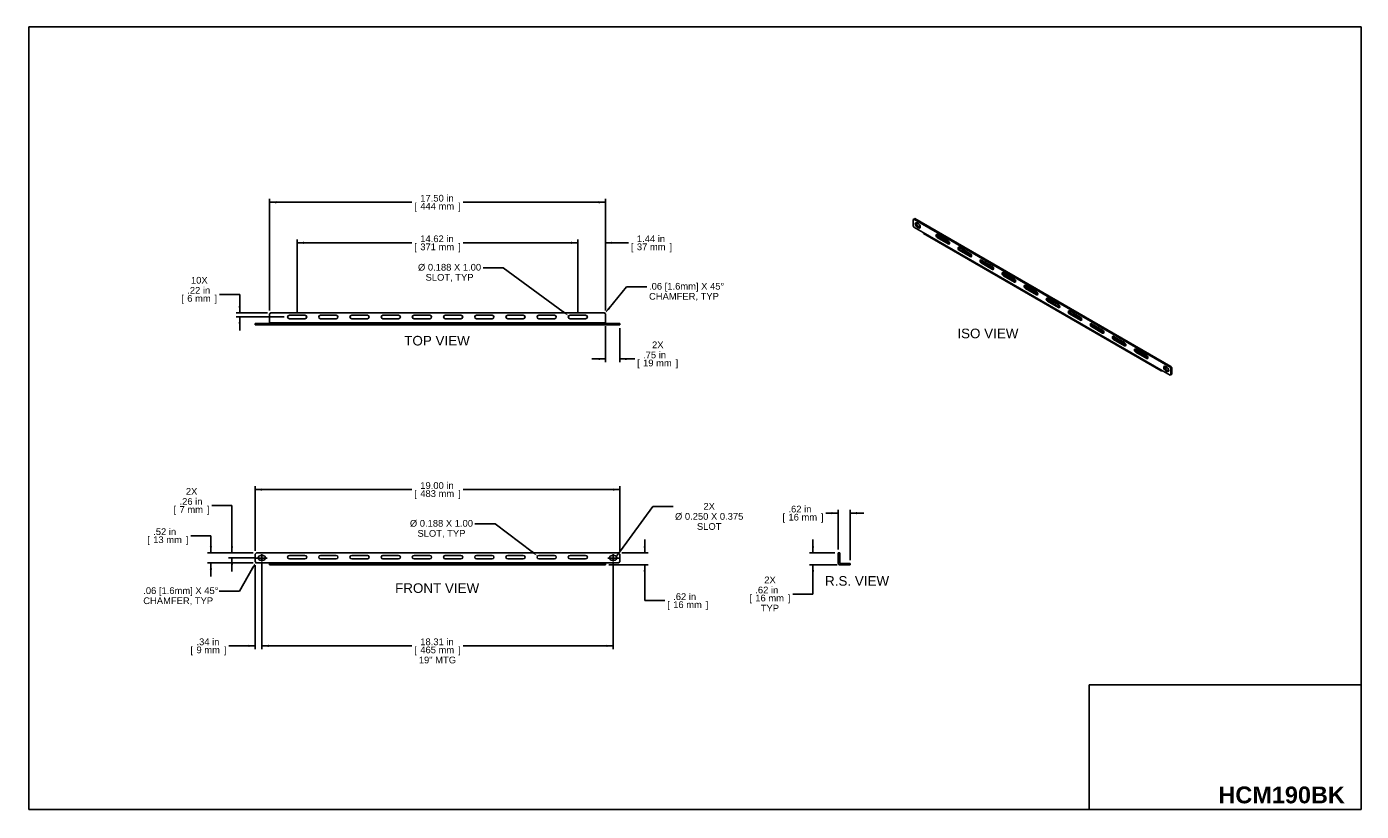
# Model space of a CAD drawing. Header units: inches. Extents: x 0 to 69.5, y 0 to 40.9.
import ezdxf
from ezdxf import colors
from ezdxf.entities.mleader import LeaderData, LeaderLine
from ezdxf.enums import TextEntityAlignment as Align
from ezdxf.lldxf.tags import DXFTag
from ezdxf.math import Vec2, Vec3

# ---------------------------------------------------------------- set-up
doc = ezdxf.new("R2010")
doc.units = ezdxf.units.IN
doc.header["$MEASUREMENT"] = 0
doc.layers.add('COM57141-1', color=7, linetype='Continuous')
doc.layers.add('Default', color=7, linetype='Continuous')
doc.styles.add('SEACAD_Arial', font='arial.ttf')
tags = doc.linetypes.add('CENTER2', pattern=[1.125, 0.75, -0.125, 0.125, -0.125]).pattern_tags.tags
tags[10:11] = [DXFTag(74, 4), DXFTag(75, 0), DXFTag(340, '0'), DXFTag(46, 0.0), DXFTag(50, 0.0), DXFTag(44, 0.0), DXFTag(45, 0.0)]
tags[8:9] = [DXFTag(74, 4), DXFTag(75, 0), DXFTag(340, '0'), DXFTag(46, 0.0), DXFTag(50, 0.0), DXFTag(44, 0.0), DXFTag(45, 0.0)]
tags[6:7] = [DXFTag(74, 4), DXFTag(75, 0), DXFTag(340, '0'), DXFTag(46, 0.0), DXFTag(50, 0.0), DXFTag(44, 0.0), DXFTag(45, 0.0)]
tags[4:5] = [DXFTag(74, 4), DXFTag(75, 0), DXFTag(340, '0'), DXFTag(46, 0.0), DXFTag(50, 0.0), DXFTag(44, 0.0), DXFTag(45, 0.0)]
tags = doc.linetypes.add('HIDDEN2', pattern=[0.1875, 0.125, -0.0625]).pattern_tags.tags
tags[6:7] = [DXFTag(74, 4), DXFTag(75, 0), DXFTag(340, '0'), DXFTag(46, 0.0), DXFTag(50, 0.0), DXFTag(44, 0.0), DXFTag(45, 0.0)]
tags[4:5] = [DXFTag(74, 4), DXFTag(75, 0), DXFTag(340, '0'), DXFTag(46, 0.0), DXFTag(50, 0.0), DXFTag(44, 0.0), DXFTag(45, 0.0)]
doc.dimstyles.new('WEB', dxfattribs={"dimtxt": 0.35, "dimasz": 0.35, "dimexe": 0.175, "dimexo": 0.175, "dimgap": 0.0875, "dimtad": 0, "dimtih": 1, "dimtoh": 1, "dimzin": 4, "dimdsep": 46, "dimtxsty": 'SEACAD_Arial', "dimblk1": '_SE_FILLED', "dimblk2": '_SE_FILLED', "dimsah": 1, "dimcen": 0.175, "dimadec": 0, "dimazin": 0, "dimtfac": 0.8, "dimtdec": 0, "dimtofl": 0, "dimtmove": 0, "dimatfit": 3, "dimfxl": 1, "dimtolj": 1, "dimtzin": 4, "dimarcsym": 0})

# ---------------------------------------------------------------- blocks, each defined once
blk = doc.blocks.new('SEANNOT_GROUP1')
at = {"layer": 'Default', "color": 7, "linetype": 'CENTER2'}
blk.add_line((12.253, 13.394), (12.253, 13.006), dxfattribs=at)
blk = doc.blocks.new('SEANNOT_GROUP2')
at = {"layer": 'Default', "color": 7, "linetype": 'CENTER2'}
blk.add_line((11.964, 13.182), (12.54, 13.182), dxfattribs=at)
blk = doc.blocks.new('SEANNOT_GROUP3')
at = {"layer": 'Default', "color": 7, "linetype": 'CENTER2'}
blk.add_line((30.565, 13.394), (30.565, 13.006), dxfattribs=at)
blk = doc.blocks.new('SEANNOT_GROUP4')
at = {"layer": 'Default', "color": 7, "linetype": 'CENTER2'}
blk.add_line((30.854, 13.182), (30.278, 13.182), dxfattribs=at)
blk = doc.blocks.new('_SE_FILLED')
at = {"color": 0}
blk.add_line((0, 0), (-1, 0), dxfattribs=at)
blk.add_solid([(0, 0), (-1, -0.1665), (-1, 0.1665), (0, 0)], dxfattribs=at)
blk = doc.blocks.new('SE')
at = {"layer": 'COM57141-1', "color": 7, "linetype": 'Continuous'}
for p, q in [((12.721, 25.973), (12.659, 25.91)), ((12.659, 25.456), (12.659, 25.91)), ((12.721, 25.973), (30.096, 25.973)), ((14.503, 25.848), (13.69, 25.848)), ((16.128, 25.848), (15.315, 25.848)), ((17.753, 25.848), (16.94, 25.848)), ((19.378, 25.848), (18.565, 25.848)), ((21.003, 25.848), (20.19, 25.848)), ((22.628, 25.848), (21.815, 25.848)), ((24.253, 25.848), (23.44, 25.848)), ((25.878, 25.848), (25.065, 25.848)), ((27.503, 25.848), (26.69, 25.848)), ((29.128, 25.848), (28.315, 25.848)), ((30.159, 25.91), (30.096, 25.973)), ((30.159, 25.91), (30.159, 25.456)), ((11.909, 25.42), (11.971, 25.42)), ((11.909, 25.348), (11.909, 25.42)), ((11.971, 25.348), (11.909, 25.348)), ((30.846, 25.42), (11.971, 25.42)), ((11.971, 25.42), (11.971, 25.348)), ((30.846, 25.348), (11.971, 25.348)), ((30.159, 25.456), (12.659, 25.456)), ((12.659, 25.456), (12.659, 25.42)), ((13.69, 25.66), (14.503, 25.66)), ((15.315, 25.66), (16.128, 25.66)), ((16.94, 25.66), (17.753, 25.66)), ((18.565, 25.66), (19.378, 25.66)), ((20.19, 25.66), (21.003, 25.66)), ((21.815, 25.66), (22.628, 25.66)), ((23.44, 25.66), (24.253, 25.66)), ((25.065, 25.66), (25.878, 25.66)), ((26.69, 25.66), (27.503, 25.66)), ((28.315, 25.66), (29.128, 25.66)), ((30.159, 25.456), (30.159, 25.42)), ((30.846, 25.348), (30.846, 25.42)), ((30.846, 25.42), (30.909, 25.42)), ((30.909, 25.348), (30.846, 25.348)), ((30.909, 25.42), (30.909, 25.348))]:
    blk.add_line(p, q, dxfattribs=at)
at = {"layer": 'COM57141-1', "color": 7, "linetype": 'HIDDEN2'}
for p, q in [((12.065, 25.42), (12.065, 25.348)), ((12.44, 25.348), (12.44, 25.42)), ((12.659, 25.42), (12.659, 25.348)), ((13.596, 25.42), (13.596, 25.348)), ((14.596, 25.348), (14.596, 25.42)), ((15.221, 25.42), (15.221, 25.348)), ((16.221, 25.348), (16.221, 25.42)), ((16.846, 25.42), (16.846, 25.348)), ((17.846, 25.348), (17.846, 25.42)), ((18.471, 25.42), (18.471, 25.348)), ((19.471, 25.348), (19.471, 25.42)), ((20.096, 25.42), (20.096, 25.348)), ((21.096, 25.348), (21.096, 25.42)), ((21.721, 25.42), (21.721, 25.348)), ((22.721, 25.348), (22.721, 25.42)), ((23.346, 25.42), (23.346, 25.348)), ((24.346, 25.348), (24.346, 25.42)), ((24.971, 25.42), (24.971, 25.348)), ((25.971, 25.348), (25.971, 25.42)), ((26.596, 25.42), (26.596, 25.348)), ((27.596, 25.348), (27.596, 25.42)), ((28.221, 25.42), (28.221, 25.348)), ((29.221, 25.348), (29.221, 25.42)), ((30.159, 25.42), (30.159, 25.348)), ((30.378, 25.42), (30.378, 25.348)), ((30.753, 25.348), (30.753, 25.42))]:
    blk.add_line(p, q, dxfattribs=at)
at = {"layer": 'COM57141-1', "color": 7, "linetype": 'Continuous'}
for centre, radius, start, end in [((13.69, 25.754), 0.0937, 90, 270), ((14.503, 25.754), 0.0938, 270, 90), ((15.315, 25.754), 0.0937, 90, 270), ((16.128, 25.754), 0.0938, 270, 90), ((16.94, 25.754), 0.0937, 90, 270), ((17.753, 25.754), 0.0938, 270, 90), ((18.565, 25.754), 0.0937, 90, 270), ((19.378, 25.754), 0.0938, 270, 90), ((20.19, 25.754), 0.0937, 90, 270), ((21.003, 25.754), 0.0938, 270, 90), ((21.815, 25.754), 0.0937, 90, 270), ((22.628, 25.754), 0.0938, 270, 90), ((23.44, 25.754), 0.0937, 90, 270), ((24.253, 25.754), 0.0938, 270, 90), ((25.065, 25.754), 0.0937, 90, 270), ((25.878, 25.754), 0.0938, 270, 90), ((26.69, 25.754), 0.0937, 90, 270), ((27.503, 25.754), 0.0938, 270, 90), ((28.315, 25.754), 0.0937, 90, 270), ((29.128, 25.754), 0.0938, 270, 90)]:
    blk.add_arc(centre, radius, start, end, dxfattribs=at)
blk = doc.blocks.new('SE1')
at = {"layer": 'COM57141-1', "color": 7, "linetype": 'Continuous'}
for p, q in [((11.971, 13.458), (11.909, 13.396)), ((11.909, 13.396), (11.909, 13.004)), ((30.846, 13.458), (11.971, 13.458)), ((12.19, 13.325), (12.315, 13.325)), ((13.69, 13.333), (14.503, 13.333)), ((15.315, 13.333), (16.128, 13.333)), ((16.94, 13.333), (17.753, 13.333)), ((18.565, 13.333), (19.378, 13.333)), ((20.19, 13.333), (21.003, 13.333)), ((21.815, 13.333), (22.628, 13.333)), ((23.44, 13.333), (24.253, 13.333)), ((25.065, 13.333), (25.878, 13.333)), ((26.69, 13.333), (27.503, 13.333)), ((28.315, 13.333), (29.128, 13.333)), ((30.503, 13.325), (30.628, 13.325)), ((30.909, 13.396), (30.846, 13.458)), ((30.909, 13.004), (30.909, 13.396)), ((11.909, 13.004), (11.971, 12.941)), ((12.659, 12.941), (11.971, 12.941)), ((12.315, 13.075), (12.19, 13.075)), ((12.659, 12.833), (12.659, 12.941)), ((12.659, 12.941), (30.159, 12.941)), ((30.159, 12.833), (12.659, 12.833)), ((14.503, 13.146), (13.69, 13.146)), ((16.128, 13.146), (15.315, 13.146)), ((17.753, 13.146), (16.94, 13.146)), ((19.378, 13.146), (18.565, 13.146)), ((21.003, 13.146), (20.19, 13.146)), ((22.628, 13.146), (21.815, 13.146)), ((24.253, 13.146), (23.44, 13.146)), ((25.878, 13.146), (25.065, 13.146)), ((27.503, 13.146), (26.69, 13.146)), ((29.128, 13.146), (28.315, 13.146)), ((30.846, 12.941), (30.159, 12.941)), ((30.159, 12.833), (30.159, 12.941)), ((30.628, 13.075), (30.503, 13.075)), ((30.846, 12.941), (30.909, 13.004))]:
    blk.add_line(p, q, dxfattribs=at)
at = {"layer": 'COM57141-1', "color": 7, "linetype": 'HIDDEN2'}
for p, q in [((30.159, 12.905), (12.659, 12.905)), ((12.721, 12.833), (12.721, 12.905)), ((13.596, 12.905), (13.596, 12.833)), ((14.596, 12.833), (14.596, 12.905)), ((15.221, 12.905), (15.221, 12.833)), ((16.221, 12.833), (16.221, 12.905)), ((16.846, 12.905), (16.846, 12.833)), ((17.846, 12.833), (17.846, 12.905)), ((18.471, 12.905), (18.471, 12.833)), ((19.471, 12.833), (19.471, 12.905)), ((20.096, 12.905), (20.096, 12.833)), ((21.096, 12.833), (21.096, 12.905)), ((21.721, 12.905), (21.721, 12.833)), ((22.721, 12.833), (22.721, 12.905)), ((23.346, 12.905), (23.346, 12.833)), ((24.346, 12.833), (24.346, 12.905)), ((24.971, 12.905), (24.971, 12.833)), ((25.971, 12.833), (25.971, 12.905)), ((26.596, 12.905), (26.596, 12.833)), ((27.596, 12.833), (27.596, 12.905)), ((28.221, 12.905), (28.221, 12.833)), ((29.221, 12.833), (29.221, 12.905)), ((30.096, 12.905), (30.096, 12.833))]:
    blk.add_line(p, q, dxfattribs=at)
at = {"layer": 'COM57141-1', "color": 7, "linetype": 'Continuous'}
for centre, radius, start, end in [((12.19, 13.2), 0.125, 90, 270), ((12.315, 13.2), 0.125, 270, 90), ((13.69, 13.24), 0.0938, 90, 270), ((14.503, 13.24), 0.0938, 270, 90), ((15.315, 13.24), 0.0938, 90, 270), ((16.128, 13.24), 0.0938, 270, 90), ((16.94, 13.24), 0.0938, 90, 270), ((17.753, 13.24), 0.0938, 270, 90), ((18.565, 13.24), 0.0938, 90, 270), ((19.378, 13.24), 0.0938, 270, 90), ((20.19, 13.24), 0.0938, 90, 270), ((21.003, 13.24), 0.0938, 270, 90), ((21.815, 13.24), 0.0938, 90, 270), ((22.628, 13.24), 0.0938, 270, 90), ((23.44, 13.24), 0.0938, 90, 270), ((24.253, 13.24), 0.0938, 270, 90), ((25.065, 13.24), 0.0938, 90, 270), ((25.878, 13.24), 0.0938, 270, 90), ((26.69, 13.24), 0.0938, 90, 270), ((27.503, 13.24), 0.0938, 270, 90), ((28.315, 13.24), 0.0938, 90, 270), ((29.128, 13.24), 0.0938, 270, 90), ((30.503, 13.2), 0.125, 90, 270), ((30.628, 13.2), 0.125, 270, 90)]:
    blk.add_arc(centre, radius, start, end, dxfattribs=at)
blk = doc.blocks.new('SE2')
at = {"layer": 'COM57141-1', "color": 7, "linetype": 'Continuous'}
for p, q in [((42.294, 13.396), (42.294, 13.458)), ((42.294, 13.458), (42.366, 13.458)), ((42.294, 13.004), (42.294, 13.396)), ((42.366, 13.396), (42.294, 13.396)), ((42.366, 13.458), (42.366, 13.396)), ((42.366, 13.004), (42.366, 13.396)), ((42.294, 13.004), (42.366, 13.004)), ((42.294, 12.941), (42.294, 13.004)), ((42.366, 12.941), (42.294, 12.941)), ((42.366, 13.004), (42.366, 12.941)), ((42.857, 12.905), (42.402, 12.905)), ((42.857, 12.833), (42.402, 12.833)), ((42.857, 12.833), (42.857, 12.905)), ((42.857, 12.905), (42.919, 12.905)), ((42.919, 12.833), (42.857, 12.833)), ((42.919, 12.905), (42.919, 12.833))]:
    blk.add_line(p, q, dxfattribs=at)
at = {"layer": 'COM57141-1', "color": 7, "linetype": 'HIDDEN2'}
for p, q in [((42.294, 13.333), (42.366, 13.333)), ((42.294, 13.325), (42.366, 13.325)), ((42.294, 13.146), (42.366, 13.146)), ((42.294, 13.075), (42.366, 13.075)), ((42.607, 12.905), (42.607, 12.833)), ((42.794, 12.905), (42.794, 12.833))]:
    blk.add_line(p, q, dxfattribs=at)
at = {"layer": 'COM57141-1', "color": 7, "linetype": 'Continuous'}
for radius in [0.108, 0.036]:
    blk.add_arc((42.402, 12.941), radius, 180, 270, dxfattribs=at)
blk = doc.blocks.new('SE3')
at = {"layer": 'COM57141-1', "color": 7, "linetype": 'Continuous'}
for p, q in [((46.235, 30.849), (46.19, 30.824)), ((46.19, 30.824), (46.19, 30.504)), ((46.285, 30.879), (46.235, 30.849)), ((59.581, 23.144), (46.235, 30.849)), ((59.632, 23.173), (46.285, 30.879)), ((46.389, 30.651), (46.478, 30.6)), ((46.19, 30.504), (46.235, 30.427)), ((46.721, 30.147), (46.235, 30.427)), ((46.389, 30.447), (46.44, 30.476)), ((46.478, 30.396), (46.389, 30.447)), ((46.44, 30.476), (46.529, 30.425)), ((46.478, 30.396), (46.529, 30.425)), ((46.721, 30.147), (59.095, 23.002)), ((46.743, 30.097), (59.117, 22.953)), ((47.45, 30.046), (48.024, 29.714)), ((47.45, 29.893), (47.501, 29.922)), ((47.501, 29.922), (48.075, 29.59)), ((48.024, 29.561), (47.45, 29.893)), ((48.024, 29.561), (48.075, 29.59)), ((48.599, 29.382), (49.173, 29.051)), ((48.599, 29.229), (48.65, 29.259)), ((49.173, 28.897), (48.599, 29.229)), ((48.65, 29.259), (49.224, 28.927)), ((49.173, 28.897), (49.224, 28.927)), ((49.748, 28.719), (50.323, 28.387)), ((49.748, 28.566), (49.799, 28.595)), ((50.323, 28.234), (49.748, 28.566)), ((49.799, 28.595), (50.373, 28.263)), ((50.323, 28.234), (50.373, 28.263)), ((50.897, 28.055), (51.472, 27.724)), ((50.897, 27.902), (50.948, 27.932)), ((51.472, 27.571), (50.897, 27.902)), ((50.948, 27.932), (51.522, 27.6)), ((51.472, 27.571), (51.522, 27.6)), ((52.046, 27.392), (52.621, 27.06)), ((52.046, 27.239), (52.097, 27.268)), ((52.621, 26.907), (52.046, 27.239)), ((52.097, 27.268), (52.672, 26.937)), ((52.621, 26.907), (52.672, 26.937)), ((53.195, 26.729), (53.77, 26.397)), ((53.195, 26.576), (53.246, 26.605)), ((53.77, 26.244), (53.195, 26.576)), ((53.246, 26.605), (53.821, 26.273)), ((53.77, 26.244), (53.821, 26.273)), ((54.344, 26.065), (54.919, 25.734)), ((54.344, 25.912), (54.395, 25.942)), ((54.919, 25.58), (54.344, 25.912)), ((54.395, 25.942), (54.97, 25.61)), ((54.919, 25.58), (54.97, 25.61)), ((55.493, 25.402), (56.068, 25.07)), ((55.493, 25.249), (55.544, 25.278)), ((56.068, 24.917), (55.493, 25.249)), ((55.544, 25.278), (56.119, 24.946)), ((56.068, 24.917), (56.119, 24.946)), ((56.642, 24.738), (57.217, 24.407)), ((56.642, 24.585), (56.693, 24.615)), ((57.217, 24.254), (56.642, 24.585)), ((56.693, 24.615), (57.268, 24.283)), ((57.217, 24.254), (57.268, 24.283)), ((57.791, 24.075), (58.366, 23.743)), ((57.791, 23.922), (57.842, 23.951)), ((58.366, 23.59), (57.791, 23.922)), ((57.842, 23.951), (58.417, 23.62)), ((58.366, 23.59), (58.417, 23.62)), ((59.581, 22.722), (59.095, 23.002)), ((59.392, 23.144), (59.312, 23.098)), ((59.441, 23.114), (59.335, 23.053)), ((59.338, 23.175), (59.427, 23.124)), ((59.338, 22.971), (59.389, 23)), ((59.427, 22.92), (59.338, 22.971)), ((59.389, 23), (59.477, 22.949)), ((59.581, 23.144), (59.632, 23.173)), ((59.625, 23.067), (59.581, 23.144)), ((59.676, 23.097), (59.625, 23.067)), ((59.625, 22.747), (59.625, 23.067)), ((59.632, 23.173), (59.676, 23.097)), ((59.676, 22.776), (59.676, 23.097)), ((59.427, 22.92), (59.477, 22.949)), ((59.581, 22.722), (59.625, 22.747)), ((59.625, 22.747), (59.676, 22.776))]:
    blk.add_line(p, q, dxfattribs=at)
for centre, major_axis, start_param, end_param in [((46.389, 30.549), (0.062, -0.108), 2.356194, 5.497787), ((46.44, 30.578), (0.062, -0.108), 3.561081, 5.497787), ((46.478, 30.498), (-0.062, 0.108), 2.356194, 5.497787), ((46.529, 30.527), (-0.062, 0.108), 2.356194, 2.722104), ((46.797, 30.191), (0.054, 0.0935), 2.356194, 3.141593), ((47.45, 29.969), (0.0469, -0.0812), 2.356194, 5.497787), ((47.501, 29.998), (0.0469, -0.0812), 3.715667, 5.497787), ((47.737, 29.862), (0.0938, 0), 2.122061, 3.926991), ((47.737, 29.803), (0.0938, 0), 0.785398, 2.567518), ((48.024, 29.637), (-0.0469, 0.0812), 2.356194, 5.497787), ((48.075, 29.667), (-0.0469, 0.0812), -3.926991, -3.715667), ((48.599, 29.306), (0.0469, -0.0812), 2.356194, 5.497787), ((48.65, 29.335), (0.0469, -0.0812), 3.715667, 5.497787), ((48.886, 29.199), (0.0938, 0), 2.122061, 3.926991), ((48.886, 29.14), (0.0937, 0), 0.785398, 2.567518), ((49.173, 28.974), (-0.0469, 0.0812), 2.356194, 5.497787), ((49.224, 29.003), (-0.0469, 0.0812), -3.926991, -3.715667), ((49.748, 28.642), (0.0469, -0.0812), 2.356194, 5.497787), ((49.799, 28.672), (0.0469, -0.0812), 3.715667, 5.497787), ((50.035, 28.535), (0.0938, 0), 2.122061, 3.926991), ((50.035, 28.476), (0.0938, 0), 0.785398, 2.567518), ((50.323, 28.311), (-0.0469, 0.0812), 2.356194, 5.497787), ((50.373, 28.34), (-0.0469, 0.0812), -3.926991, -3.715667), ((50.897, 27.979), (0.0469, -0.0812), 2.356194, 5.497787), ((50.948, 28.008), (0.0469, -0.0812), 3.715667, 5.497787), ((51.184, 27.872), (0.0938, 0), 2.122061, 3.926991), ((51.184, 27.813), (0.0938, 0), 0.785398, 2.567518), ((51.472, 27.647), (-0.0469, 0.0812), 2.356194, 5.497787), ((51.522, 27.677), (-0.0469, 0.0812), -3.926991, -3.715667), ((52.046, 27.315), (0.0469, -0.0812), 2.356194, 5.497787), ((52.097, 27.345), (0.0469, -0.0812), 3.715667, 5.497787), ((52.333, 27.208), (0.0938, 0), 2.122061, 3.926991), ((52.333, 27.15), (0.0938, 0), 0.785398, 2.567518), ((52.621, 26.984), (-0.0469, 0.0812), 2.356194, 5.497787), ((52.672, 27.013), (-0.0469, 0.0812), -3.926991, -3.715667), ((53.195, 26.652), (0.0469, -0.0812), 2.356194, 5.497787), ((53.246, 26.681), (0.0469, -0.0812), 3.715667, 5.497787), ((53.482, 26.545), (0.0938, 0), 2.122061, 3.926991), ((53.482, 26.486), (0.0937, 0), 0.785398, 2.567518), ((53.77, 26.32), (-0.0469, 0.0812), 2.356194, 5.497787), ((53.821, 26.35), (-0.0469, 0.0812), -3.926991, -3.715667), ((54.344, 25.989), (0.0469, -0.0812), 2.356194, 5.497787), ((54.395, 26.018), (0.0469, -0.0812), 3.715667, 5.497787), ((54.631, 25.882), (0.0938, 0), 2.122061, 3.926991), ((54.631, 25.823), (0.0937, 0), 0.785398, 2.567518), ((54.919, 25.657), (-0.0469, 0.0812), 2.356194, 5.497787), ((54.97, 25.686), (-0.0469, 0.0812), -3.926991, -3.715667), ((55.493, 25.325), (0.0469, -0.0812), 2.356194, 5.497787), ((55.544, 25.355), (0.0469, -0.0812), 3.715667, 5.497787), ((55.78, 25.218), (0.0938, 0), 2.122061, 3.926991), ((55.78, 25.159), (0.0938, 0), 0.785398, 2.567518), ((56.068, 24.994), (-0.0469, 0.0812), 2.356194, 5.497787), ((56.119, 25.023), (-0.0469, 0.0812), -3.926991, -3.715667), ((56.642, 24.662), (0.0469, -0.0812), 2.356194, 5.497787), ((56.693, 24.691), (0.0469, -0.0812), 3.715667, 5.497787), ((56.93, 24.555), (0.0938, 0), 2.122061, 3.926991), ((56.93, 24.496), (0.0938, 0), 0.785398, 2.567518), ((57.217, 24.33), (-0.0469, 0.0812), 2.356194, 5.497787), ((57.268, 24.36), (-0.0469, 0.0812), -3.926991, -3.715667), ((57.791, 23.998), (0.0469, -0.0812), 2.356194, 5.497787), ((57.842, 24.028), (0.0469, -0.0812), 3.715667, 5.497787), ((58.079, 23.891), (0.0938, 0), 2.122061, 3.926991), ((58.079, 23.833), (0.0938, 0), 0.785398, 2.567518), ((58.366, 23.667), (-0.0469, 0.0812), 2.356194, 5.497787), ((58.417, 23.696), (-0.0469, 0.0812), -3.926991, -3.715667), ((59.171, 23.046), (0.054, 0.0935), 2.356194, 3.926991), ((59.338, 23.073), (0.062, -0.108), 2.356194, 5.497787), ((59.389, 23.102), (0.062, -0.108), 3.561081, 5.497787), ((59.427, 23.022), (-0.062, 0.108), 2.356194, 5.497787), ((59.477, 23.051), (-0.062, 0.108), 2.356194, 2.722104)]:
    blk.add_ellipse(centre, major_axis=major_axis, ratio=0.57735, start_param=start_param, end_param=end_param, dxfattribs=at)
blk = doc.blocks.new('DMBLK1')
at = {"layer": 'Default', "linetype": 'Continuous', "transparency": 16777216}
for points in [[(29.809, 23.508), (30.159, 23.566), (29.809, 23.624)], [(31.259, 23.508), (31.259, 23.624), (30.909, 23.566)]]:
    blk.add_hatch(color=7, dxfattribs=at).paths.add_polyline_path(points)
at = {"layer": 'Default', "color": 7, "linetype": 'Continuous', "transparency": 16777216}
for p, q in [((30.159, 25.281), (30.159, 23.391)), ((30.909, 25.173), (30.909, 23.391)), ((30.159, 23.566), (29.459, 23.566)), ((31.687, 23.566), (30.909, 23.566))]:
    blk.add_line(p, q, dxfattribs=at)
at = {"layer": 'Default', "color": 7, "linetype": 'Continuous', "transparency": 16777216, "style": 'SEACAD_Arial'}
for s, p in [('2X', (32.589, 24.476)), ('.75 in', (32.121, 23.951)), ('[', (31.809, 23.531)), ('19 mm', (32.121, 23.531)), (']', (33.818, 23.531))]:
    blk.add_text(s, height=0.35, dxfattribs=at).set_placement(p, align=Align.TOP_LEFT)
blk = doc.blocks.new('DMBLK2')
at = {"layer": 'Default', "linetype": 'Continuous', "transparency": 16777216}
for points in [[(32.264, 13.808), (32.147, 13.808), (32.206, 13.458)], [(32.264, 12.483), (32.206, 12.833), (32.147, 12.483)]]:
    blk.add_hatch(color=7, dxfattribs=at).paths.add_polyline_path(points)
at = {"layer": 'Default', "color": 7, "linetype": 'Continuous', "transparency": 16777216}
for p, q in [((32.206, 14.158), (32.206, 13.458)), ((31.021, 13.458), (32.381, 13.458)), ((30.334, 12.833), (32.381, 12.833)), ((32.206, 12.833), (32.206, 10.975)), ((32.206, 10.975), (33.256, 10.975))]:
    blk.add_line(p, q, dxfattribs=at)
at = {"layer": 'Default', "color": 7, "linetype": 'Continuous', "transparency": 16777216, "style": 'SEACAD_Arial'}
for s, p in [('.62 in', (33.69, 11.36)), ('[', (33.378, 10.94)), ('16 mm', (33.69, 10.94)), (']', (35.387, 10.94))]:
    blk.add_text(s, height=0.35, dxfattribs=at).set_placement(p, align=Align.TOP_LEFT)
blk = doc.blocks.new('DMBLK3')
at = {"layer": 'Default', "linetype": 'Continuous', "transparency": 16777216}
for points in [[(11.041, 26.323), (11.099, 25.973), (11.157, 26.323)], [(11.041, 25.404), (11.157, 25.404), (11.099, 25.754)]]:
    blk.add_hatch(color=7, dxfattribs=at).paths.add_polyline_path(points)
at = {"layer": 'Default', "color": 7, "linetype": 'Continuous', "transparency": 16777216}
for p, q in [((11.099, 26.932), (10.049, 26.932)), ((11.099, 26.932), (11.099, 25.973)), ((12.546, 25.973), (10.924, 25.973)), ((13.421, 25.754), (10.924, 25.754)), ((11.099, 25.754), (11.099, 25.054))]:
    blk.add_line(p, q, dxfattribs=at)
at = {"layer": 'Default', "color": 7, "linetype": 'Continuous', "transparency": 16777216, "style": 'SEACAD_Arial'}
for s, p in [('10X', (8.561, 27.842)), ('.22 in', (8.367, 27.317)), ('[', (8.055, 26.897)), ('6 mm', (8.367, 26.897)), (']', (9.79, 26.897))]:
    blk.add_text(s, height=0.35, dxfattribs=at).set_placement(p, align=Align.TOP_LEFT)
blk = doc.blocks.new('DMBLK4')
at = {"layer": 'Default', "linetype": 'Continuous', "transparency": 16777216}
for points in [[(10.638, 13.808), (10.696, 13.458), (10.754, 13.808)], [(10.638, 12.85), (10.754, 12.85), (10.696, 13.2)]]:
    blk.add_hatch(color=7, dxfattribs=at).paths.add_polyline_path(points)
at = {"layer": 'Default', "color": 7, "linetype": 'Continuous', "transparency": 16777216}
for p, q in [((10.696, 15.932), (9.646, 15.932)), ((10.696, 15.932), (10.696, 13.458)), ((11.796, 13.458), (10.521, 13.458)), ((11.89, 13.2), (10.521, 13.2)), ((10.696, 13.2), (10.696, 12.5))]:
    blk.add_line(p, q, dxfattribs=at)
at = {"layer": 'Default', "color": 7, "linetype": 'Continuous', "transparency": 16777216, "style": 'SEACAD_Arial'}
for s, p in [('2X', (8.295, 16.842)), ('.26 in', (7.964, 16.317)), ('[', (7.652, 15.897)), ('7 mm', (7.964, 15.897)), (']', (9.386, 15.897))]:
    blk.add_text(s, height=0.35, dxfattribs=at).set_placement(p, align=Align.TOP_LEFT)
blk = doc.blocks.new('DMBLK5')
at = {"layer": 'Default', "linetype": 'Continuous', "transparency": 16777216}
for points in [[(11.559, 8.561), (11.909, 8.619), (11.559, 8.678)], [(12.603, 8.561), (12.603, 8.678), (12.253, 8.619)]]:
    blk.add_hatch(color=7, dxfattribs=at).paths.add_polyline_path(points)
at = {"layer": 'Default', "color": 7, "linetype": 'Continuous', "transparency": 16777216}
for p, q in [((11.909, 12.829), (11.909, 8.444)), ((12.253, 12.9), (12.253, 8.444)), ((10.529, 8.619), (11.909, 8.619)), ((12.253, 8.619), (12.953, 8.619))]:
    blk.add_line(p, q, dxfattribs=at)
at = {"layer": 'Default', "color": 7, "linetype": 'Continuous', "transparency": 16777216, "style": 'SEACAD_Arial'}
for s, p in [('[', (8.535, 8.584)), ('9 mm', (8.847, 8.584)), ('.34 in', (8.847, 9.004)), (']', (10.27, 8.584))]:
    blk.add_text(s, height=0.35, dxfattribs=at).set_placement(p, align=Align.TOP_LEFT)
blk = doc.blocks.new('DMBLK6')
at = {"layer": 'Default', "linetype": 'Continuous', "transparency": 16777216}
for points in [[(12.603, 8.561), (12.603, 8.678), (12.253, 8.619)], [(30.215, 8.561), (30.565, 8.619), (30.215, 8.678)]]:
    blk.add_hatch(color=7, dxfattribs=at).paths.add_polyline_path(points)
at = {"layer": 'Default', "color": 7, "linetype": 'Continuous', "transparency": 16777216}
for p, q in [((12.253, 12.9), (12.253, 8.444)), ((30.565, 12.9), (30.565, 8.444)), ((12.253, 8.619), (20.077, 8.619)), ((22.741, 8.619), (30.565, 8.619))]:
    blk.add_line(p, q, dxfattribs=at)
at = {"layer": 'Default', "color": 7, "linetype": 'Continuous', "transparency": 16777216, "style": 'SEACAD_Arial'}
for s, p in [('[', (20.199, 8.584)), ('465 mm', (20.511, 8.584)), ('18.31 in', (20.511, 9.004)), (']', (22.482, 8.584)), ('19" MTG', (20.435, 8.059))]:
    blk.add_text(s, height=0.35, dxfattribs=at).set_placement(p, align=Align.TOP_LEFT)
blk = doc.blocks.new('DMBLK7')
at = {"layer": 'Default', "linetype": 'Continuous', "transparency": 16777216}
for points in [[(12.259, 16.82), (11.909, 16.762), (12.259, 16.703)], [(30.559, 16.82), (30.559, 16.703), (30.909, 16.762)]]:
    blk.add_hatch(color=7, dxfattribs=at).paths.add_polyline_path(points)
at = {"layer": 'Default', "color": 7, "linetype": 'Continuous', "transparency": 16777216}
for p, q in [((11.909, 13.571), (11.909, 16.937)), ((11.909, 16.762), (20.077, 16.762)), ((22.741, 16.762), (30.909, 16.762)), ((30.909, 13.571), (30.909, 16.937))]:
    blk.add_line(p, q, dxfattribs=at)
at = {"layer": 'Default', "color": 7, "linetype": 'Continuous', "transparency": 16777216, "style": 'SEACAD_Arial'}
for s, p in [('[', (20.199, 16.727)), ('483 mm', (20.511, 16.727)), ('19.00 in', (20.511, 17.147)), (']', (22.482, 16.727))]:
    blk.add_text(s, height=0.35, dxfattribs=at).set_placement(p, align=Align.TOP_LEFT)
blk = doc.blocks.new('DMBLK8')
at = {"layer": 'Default', "linetype": 'Continuous', "transparency": 16777216}
for points in [[(28.371, 29.676), (28.371, 29.559), (28.721, 29.617)], [(30.509, 29.676), (30.159, 29.617), (30.509, 29.559)]]:
    blk.add_hatch(color=7, dxfattribs=at).paths.add_polyline_path(points)
at = {"layer": 'Default', "color": 7, "linetype": 'Continuous', "transparency": 16777216}
for p, q in [((28.721, 29.617), (28.021, 29.617)), ((28.721, 26.023), (28.721, 29.792)), ((30.159, 26.085), (30.159, 29.792)), ((31.364, 29.617), (30.159, 29.617))]:
    blk.add_line(p, q, dxfattribs=at)
at = {"layer": 'Default', "color": 7, "linetype": 'Continuous', "transparency": 16777216, "style": 'SEACAD_Arial'}
for s, p in [('1.44 in', (31.799, 30.002)), ('[', (31.487, 29.582)), ('37 mm', (31.799, 29.582)), (']', (33.495, 29.582))]:
    blk.add_text(s, height=0.35, dxfattribs=at).set_placement(p, align=Align.TOP_LEFT)
blk = doc.blocks.new('DMBLK9')
at = {"layer": 'Default', "linetype": 'Continuous', "transparency": 16777216}
for points in [[(14.446, 29.676), (14.096, 29.617), (14.446, 29.559)], [(28.371, 29.676), (28.371, 29.559), (28.721, 29.617)]]:
    blk.add_hatch(color=7, dxfattribs=at).paths.add_polyline_path(points)
at = {"layer": 'Default', "color": 7, "linetype": 'Continuous', "transparency": 16777216}
for p, q in [((14.096, 26.023), (14.096, 29.792)), ((14.096, 29.617), (20.077, 29.617)), ((22.741, 29.617), (28.721, 29.617)), ((28.721, 26.023), (28.721, 29.792))]:
    blk.add_line(p, q, dxfattribs=at)
at = {"layer": 'Default', "color": 7, "linetype": 'Continuous', "transparency": 16777216, "style": 'SEACAD_Arial'}
for s, p in [('14.62 in', (20.511, 30.002)), ('[', (20.199, 29.582)), ('371 mm', (20.511, 29.582)), (']', (22.482, 29.582))]:
    blk.add_text(s, height=0.35, dxfattribs=at).set_placement(p, align=Align.TOP_LEFT)
blk = doc.blocks.new('DMBLK10')
at = {"layer": 'Default', "linetype": 'Continuous', "transparency": 16777216}
for points in [[(41.944, 15.592), (41.944, 15.475), (42.294, 15.534)], [(43.269, 15.592), (42.919, 15.534), (43.269, 15.475)]]:
    blk.add_hatch(color=7, dxfattribs=at).paths.add_polyline_path(points)
at = {"layer": 'Default', "color": 7, "linetype": 'Continuous', "transparency": 16777216}
for p, q in [((42.294, 15.534), (41.653, 15.534)), ((42.294, 13.633), (42.294, 15.709)), ((42.919, 13.08), (42.919, 15.709)), ((43.619, 15.534), (42.919, 15.534))]:
    blk.add_line(p, q, dxfattribs=at)
at = {"layer": 'Default', "color": 7, "linetype": 'Continuous', "transparency": 16777216, "style": 'SEACAD_Arial'}
for s, p in [('[', (39.385, 15.499)), ('.62 in', (39.697, 15.919)), ('16 mm', (39.697, 15.499)), (']', (41.393, 15.499))]:
    blk.add_text(s, height=0.35, dxfattribs=at).set_placement(p, align=Align.TOP_LEFT)
blk = doc.blocks.new('DMBLK11')
at = {"layer": 'Default', "linetype": 'Continuous', "transparency": 16777216}
for points in [[(40.916, 13.808), (40.975, 13.458), (41.033, 13.808)], [(40.916, 12.483), (41.033, 12.483), (40.975, 12.833)]]:
    blk.add_hatch(color=7, dxfattribs=at).paths.add_polyline_path(points)
at = {"layer": 'Default', "color": 7, "linetype": 'Continuous', "transparency": 16777216}
for p, q in [((40.975, 14.158), (40.975, 13.458)), ((42.119, 13.458), (40.8, 13.458)), ((42.227, 12.833), (40.8, 12.833)), ((40.975, 12.833), (40.975, 11.32)), ((40.975, 11.32), (39.925, 11.32))]:
    blk.add_line(p, q, dxfattribs=at)
at = {"layer": 'Default', "color": 7, "linetype": 'Continuous', "transparency": 16777216, "style": 'SEACAD_Arial'}
for s, p in [('2X', (38.437, 12.23)), ('[', (37.657, 11.285)), ('.62 in', (37.969, 11.705)), ('16 mm', (37.969, 11.285)), (']', (39.665, 11.285)), ('TYP', (38.254, 10.76))]:
    blk.add_text(s, height=0.35, dxfattribs=at).set_placement(p, align=Align.TOP_LEFT)
blk = doc.blocks.new('DMBLK12')
at = {"layer": 'Default', "linetype": 'Continuous', "transparency": 16777216}
for points in [[(13.009, 31.789), (12.659, 31.731), (13.009, 31.672)], [(29.809, 31.789), (29.809, 31.672), (30.159, 31.731)]]:
    blk.add_hatch(color=7, dxfattribs=at).paths.add_polyline_path(points)
at = {"layer": 'Default', "color": 7, "linetype": 'Continuous', "transparency": 16777216}
for p, q in [((12.659, 26.085), (12.659, 31.906)), ((12.659, 31.731), (20.077, 31.731)), ((22.741, 31.731), (30.159, 31.731)), ((30.159, 26.085), (30.159, 31.906))]:
    blk.add_line(p, q, dxfattribs=at)
at = {"layer": 'Default', "color": 7, "linetype": 'Continuous', "transparency": 16777216, "style": 'SEACAD_Arial'}
for s, p in [('17.50 in', (20.511, 32.116)), ('[', (20.199, 31.696)), ('444 mm', (20.511, 31.696)), (']', (22.482, 31.696))]:
    blk.add_text(s, height=0.35, dxfattribs=at).set_placement(p, align=Align.TOP_LEFT)
blk = doc.blocks.new('DMBLK13')
at = {"layer": 'Default', "linetype": 'Continuous', "transparency": 16777216}
for points in [[(9.541, 13.808), (9.599, 13.458), (9.658, 13.808)], [(9.541, 12.591), (9.658, 12.591), (9.599, 12.941)]]:
    blk.add_hatch(color=7, dxfattribs=at).paths.add_polyline_path(points)
at = {"layer": 'Default', "color": 7, "linetype": 'Continuous', "transparency": 16777216}
for p, q in [((9.599, 14.359), (8.549, 14.359)), ((9.599, 14.359), (9.599, 13.458)), ((11.796, 13.458), (9.424, 13.458)), ((11.796, 12.941), (9.424, 12.941)), ((9.599, 12.941), (9.599, 12.241))]:
    blk.add_line(p, q, dxfattribs=at)
at = {"layer": 'Default', "color": 7, "linetype": 'Continuous', "transparency": 16777216, "style": 'SEACAD_Arial'}
for s, p in [('.52 in', (6.593, 14.744)), ('[', (6.281, 14.324)), ('13 mm', (6.593, 14.324)), (']', (8.29, 14.324))]:
    blk.add_text(s, height=0.35, dxfattribs=at).set_placement(p, align=Align.TOP_LEFT)
blk = doc.blocks.new('_DOT')
at = {"color": 0}
blk.add_line((0, 0), (-1, 0), dxfattribs=at)
at = {"color": 0, "const_width": 0.333}
blk.add_lwpolyline([(-0.1665, 0, 1), (0.1665, 0, 1)], format="xyb", close=True, dxfattribs=at)

msp = doc.modelspace()

# ---------------------------------------------------------------- linework, layer by layer
at = {"layer": 'Default', "color": 7, "linetype": 'Continuous'}
for p, q in [((69.55, 40.876), (0.113, 40.876)), ((0.113, 40.876), (0.113, 0.097)), ((69.55, 0.097), (69.55, 40.876)), ((55.362, 6.591), (69.55, 6.591)), ((55.362, 6.591), (55.362, 0.096)), ((0.113, 0.097), (69.55, 0.097))]:
    msp.add_line(p, q, dxfattribs=at)

# ---------------------------------------------------------------- block references
at = {"layer": 'Default'}
for name in ['SE3', 'SE', 'SE1', 'SEANNOT_GROUP1', 'SEANNOT_GROUP3', 'SE2', 'SEANNOT_GROUP2', 'SEANNOT_GROUP4']:
    msp.add_blockref(name, (0, 0), dxfattribs=at)

# ---------------------------------------------------------------- texts
at = {"layer": 'Default', "color": 7, "linetype": 'Continuous', "style": 'SEACAD_Arial'}
for s, p in [('ISO VIEW', (48.499, 25.146)), ('TOP VIEW', (19.675, 24.768)), ('FRONT VIEW', (19.197, 11.878)), ('R.S. VIEW', (41.604, 12.253))]:
    msp.add_text(s, height=0.5, dxfattribs=at).set_placement(p, align=Align.TOP_LEFT)

# ---------------------------------------------------------------- dimensions: what is measured, and where the dimension line sits
at = {"layer": 'Default', "color": 7, "linetype": 'Continuous'}
for base, p1, p2, angle, text, override, picture, middle, dimtype in [((12.659, 31.731), (12.659, 25.91), (30.159, 25.91), 0, '\\A1;<>', {"dimpost": '\\X'}, 'DMBLK12', (21.409, 31.731), 161), ((14.096423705, 29.617379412), (14.096423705, 25.847757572), (28.721423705, 25.847757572), 0, '\\A1;<>', {"dimpost": '\\X'}, 'DMBLK9', (21.408923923, 29.617379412), 161), ((11.099, 25.754), (12.721, 25.973), (13.596, 25.754), 90, '\\A1;10X\\P<>', {"dimpost": '\\X', "dimtmove": 1}, 'DMBLK3', (10.049, 26.932), 160), ((10.696, 13.2), (11.971, 13.458), (12.065, 13.2), 90, '\\A1;2X\\P<>', {"dimpost": '\\X', "dimtmove": 1}, 'DMBLK4', (9.646, 15.932), 160), ((11.909, 16.762), (11.909, 13.396), (30.909, 13.396), 0, '\\A1;<>', {"dimpost": '\\X'}, 'DMBLK7', (21.409, 16.762), 161), ((9.599, 13.458), (11.971, 13.458), (11.971, 12.941), 270, '\\A1;<>', {"dimpost": '\\X', "dimtmove": 1}, 'DMBLK13', (8.549, 14.359), 161), ((32.205786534, 12.833481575), (30.846423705, 13.458481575), (30.158923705, 12.833481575), 90, '\\A1;<>', {"dimpost": '\\X', "dimtmove": 1}, 'DMBLK2', (33.255786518, 10.975285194), 160), ((40.974800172, 12.833481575), (42.294027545, 13.458481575), (42.402027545, 12.833481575), 90, '\\A1;2X\\P<>\\PTYP', {"dimpost": '\\X', "dimtmove": 1}, 'DMBLK11', (39.924800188, 11.319719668), 160), ((12.253, 8.619), (12.253, 13.075), (30.565, 13.075), 0, '\\A1;<>\\P19" MTG', {"dimpost": '\\X'}, 'DMBLK6', (21.409, 8.619), 161)]:
    dim = msp.add_linear_dim(base=base, p1=p1, p2=p2, angle=angle, text=text, dimstyle='WEB', override=override, dxfattribs=at)
    dim.commit()
    dim.dimension.update_dxf_attribs({"geometry": picture, "text_midpoint": middle, "dimtype": dimtype})
for base, p1, p2, text, picture, middle in [((28.721, 29.617), (30.159, 25.91), (28.721, 25.848), '\\A1;<>', 'DMBLK8', (31.364, 29.617)), ((30.159, 23.566), (30.909, 25.348), (30.159, 25.456), '\\A1;2X\\P<>', 'DMBLK1', (31.687, 23.566)), ((42.294027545, 15.533794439), (42.919027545, 12.905481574), (42.294027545, 13.458481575), '\\A1;<>', 'DMBLK10', (41.652782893, 15.533794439)), ((12.253, 8.619), (11.909, 13.004), (12.253, 13.075), '\\A1;<>', 'DMBLK5', (10.529, 8.619))]:
    dim = msp.add_linear_dim(base=base, p1=p1, p2=p2, text=text, dimstyle='WEB', override={"dimpost": '\\X'}, dxfattribs=at)
    dim.commit()
    dim.dimension.update_dxf_attribs({"geometry": picture, "text_midpoint": middle, "dimtype": 160})

# ---------------------------------------------------------------- leaders
ml = msp.add_multileader_mtext('Standard', dxfattribs=at)
ml.set_content('{\\pxsm0.9;\\fArial|b0||i0||c0|p34;\\W1.;%%c 0.188 X 1.00\\PSLOT, TYP\\P}', color=7)
ml.set_leader_properties()
ml.build(insert=Vec2(0, 0))
ml.multileader.update_dxf_attribs({"dogleg_length": 1.05, "arrow_head_size": 0.35})
ctx = ml.context
ctx.base_point, ctx.char_height, ctx.arrow_head_size, ctx.landing_gap_size = Vec3(20.324, 28.225), 0.35, 0.35, 0.122
ctx.text_align_type = 1
notes = []
notes.append((ctx, [(0, (1, 1, 0), (24.83, 28.31), (-1, 0), 1.05, [(0, [(28.243, 25.814)], 0, [])])]))
ctx.mtext.insert, ctx.mtext.alignment = Vec3(22.036, 28.519), 2
ml = msp.add_multileader_mtext('Standard', dxfattribs=at)
ml.set_content('{\\pxsm0.9;\\fArial|b0||i0||c0|p34;\\W1.;.06 [1.6mm] X 45%%d\\PCHAMFER, TYP\\P}', color=7)
ml.set_leader_properties()
ml.build(insert=Vec2(0, 0))
ml.multileader.update_dxf_attribs({"dogleg_length": 1.05, "arrow_head_size": 0.35})
ctx = ml.context
ctx.base_point, ctx.char_height, ctx.arrow_head_size, ctx.landing_gap_size = Vec3(32.342, 27.233), 0.35, 0.35, 0.122
notes.append((ctx, [(0, (1, 1, 0), (31.26, 27.318), (1, 0), 1.05, [(0, [(30.128, 25.942)], 0, [])])]))
ctx.mtext.insert = Vec3(32.432, 27.528)
ml = msp.add_multileader_mtext('Standard', dxfattribs=at)
ml.set_content('{\\pxsm0.9;\\fArial|b0||i0||c0|p34;\\W1.;2X\\P%%c 0.250 X 0.375\\PSLOT\\P}', color=7)
ml.set_leader_properties()
ml.set_arrow_properties(name='_SE_FILLED')
ml.build(insert=Vec2(0, 0))
ml.multileader.update_dxf_attribs({"dogleg_length": 1.05, "arrow_head_size": 0.35})
ctx = ml.context
ctx.base_point, ctx.char_height, ctx.arrow_head_size, ctx.landing_gap_size = Vec3(33.715, 15.801), 0.35, 0.35, 0.122
ctx.text_align_type = 1
notes.append((ctx, [(0, (1, 1, 0), (32.633, 15.886), (1, 0), 1.05, [(0, [(30.731, 13.285)], 0, [])])]))
ctx.mtext.insert, ctx.mtext.alignment = Vec3(35.565, 16.064), 2
ml = msp.add_multileader_mtext('Standard', dxfattribs=at)
ml.set_content('{\\pxsm0.9;\\fArial|b0||i0||c0|p34;\\W1.;%%c 0.188 X 1.00\\PSLOT, TYP\\P}', color=7)
ml.set_leader_properties()
ml.build(insert=Vec2(0, 0))
ml.multileader.update_dxf_attribs({"dogleg_length": 1.05, "arrow_head_size": 0.35})
ctx = ml.context
ctx.base_point, ctx.char_height, ctx.arrow_head_size, ctx.landing_gap_size = Vec3(19.902, 14.884), 0.35, 0.35, 0.122
ctx.text_align_type = 1
notes.append((ctx, [(0, (1, 1, 0), (24.408, 14.969), (-1, 0), 1.05, [(0, [(26.619, 13.301)], 0, [])])]))
ctx.mtext.insert, ctx.mtext.alignment = Vec3(21.614, 15.178), 2
ml = msp.add_multileader_mtext('Standard', dxfattribs=at)
ml.set_content('{\\pxsm0.9;\\fArial|b0||i0||c0|p34;\\W1.;.06 [1.6mm] X 45%%d\\PCHAMFER, TYP\\P}', color=7)
ml.set_leader_properties()
ml.build(insert=Vec2(0, 0))
ml.multileader.update_dxf_attribs({"dogleg_length": 1.057, "arrow_head_size": 0.35})
ctx = ml.context
ctx.base_point, ctx.char_height, ctx.arrow_head_size, ctx.landing_gap_size = Vec3(5.985, 11.375), 0.35, 0.35, 0.122
notes.append((ctx, [(0, (1, 1, 0), (11.093, 11.46), (-1, 0), 1.057, [(0, [(11.94, 12.973)], 0, [])])]))
ctx.mtext.insert = Vec3(6.075, 11.67)
ml = msp.add_multileader_mtext('Standard', dxfattribs=at)
ml.set_content('{\\pxsm0.9;\\fArial|b1||i0||c0|p34;\\W1.;HCM190BK\\P}', color=7)
ml.set_leader_properties()
ml.set_arrow_properties(name='DOT')
ml.build(insert=Vec2(0, 0))
ml.multileader.update_dxf_attribs({"leader_type": 0, "dogleg_length": 0, "arrow_head_size": 0.875})
ctx = ml.context
ctx.base_point, ctx.char_height, ctx.arrow_head_size, ctx.landing_gap_size = Vec3(62.014, 0.846), 0.875, 0.875, 0.306
notes.append((ctx, [(0, (0, 0, 0), (0, 0), (1, 0), 1, [])]))
ctx.mtext.insert = Vec3(62.104, 1.291)
for ctx, leaders in notes:
    for number, flags, end, landing, length, lines in leaders:
        leader = LeaderData()
        leader.index, (leader.has_last_leader_line, leader.has_dogleg_vector, leader.attachment_direction) = number, flags
        leader.last_leader_point, leader.dogleg_vector, leader.dogleg_length = Vec3(end), Vec3(landing), length
        for number, points, colour, breaks in lines:
            line = LeaderLine()
            line.index, line.vertices, line.color, line.breaks = number, Vec3.list(points), colors.encode_raw_color(colour), breaks
            leader.lines.append(line)
        ctx.leaders.append(leader)

doc.saveas('drawing.dxf')
